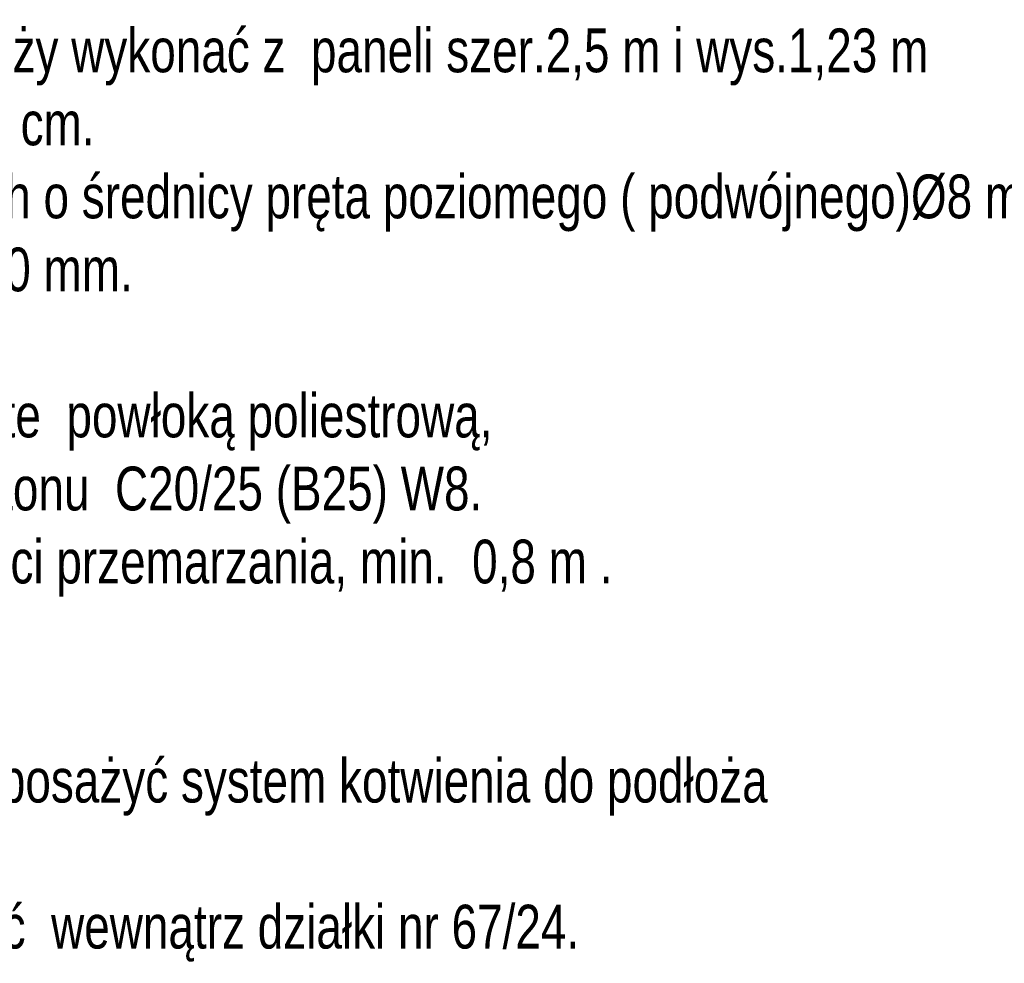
# Model space of a CAD drawing. Header units: inches. Extents: x 1156 to 71303, y -52654 to 51.
# Tile 140 of 151: x 64437 to 65246, y -42911 to -42136. Entities that reach past the tile are written whole.
import ezdxf

# ---------------------------------------------------------------- set-up
doc = ezdxf.new("R2010")
doc.units = ezdxf.units.IN
doc.header["$MEASUREMENT"] = 0
doc.layers.add('--opisy', color=7, linetype='Continuous', lineweight=0)
doc.styles.add('1-100', font='arial.ttf', dxfattribs={"width": 0.75, "height": 18})

msp = doc.modelspace()

# ---------------------------------------------------------------- texts
at = {"layer": '--opisy', "insert": (63589.022, -42142.892), "char_height": 36, "attachment_point": 1, "style": '1-100'}
msp.add_mtext('PROJEKTOWANE OGRODZENIE wys.1,5 m należy wykonać z  paneli szer.2,5 m i wys.1,23 m \\Pna prefabrykowanej  podwalinie betonowej wys.20 cm.\\PPanele wykonane z prętów stalowych zgrzewanych o średnicy pręta poziomego ( podwójnego)%%c8 mm \\Pi średnicy pręta pionowego %%c6 mm, oczka 50 x 200 mm.\\P\\PSŁUPKI  60 x 40 mm stalowe  ocynkowane  pokryte  powłoką poliestrową,\\P zakotwione  w fundamencie min. 30 x 30 cm z betonu  C20/25 (B25) W8. \\PStopy pod słupki zagłębić co najmniej do głębokości przemarzania, min.  0,8 m .\\PFURTKA  systemowa o szer.1,0 m – 1 szt.\\PBRAMA rozwierna  o szer.  3,0 m – 1 szt..\\PFurtki wyposażyć w klamki oraz zamki , bramę wyposażyć system kotwienia do podłoża\\P\\PWszystkie elementy ogrodzenia należy lokalizować  wewnątrz działki nr 67/24.', dxfattribs=at)

doc.saveas('drawing.dxf')
